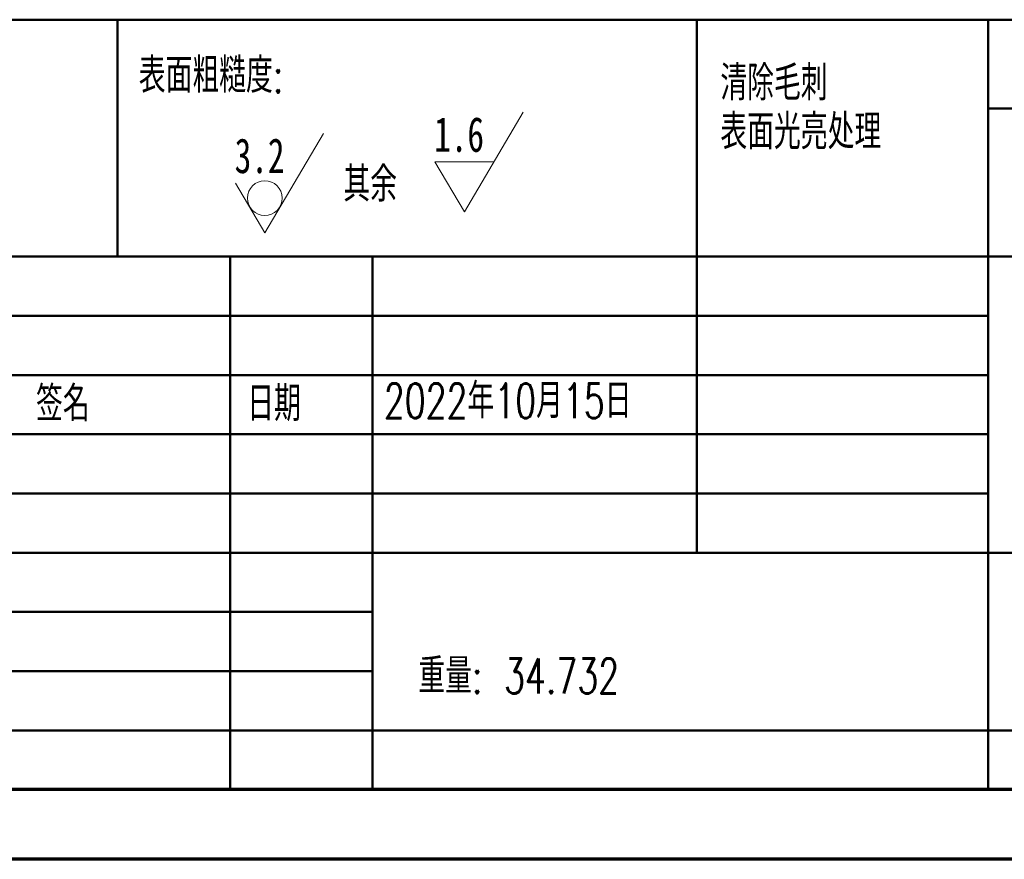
# Model space of a CAD drawing. Header units: millimetres. Extents: x 1648 to 1862, y 2200 to 2497.
# Tile 2 of 20: x 1707 to 1777, y 2200 to 2260. Entities that reach past the tile are written whole.
import ezdxf

# ---------------------------------------------------------------- set-up
doc = ezdxf.new("R2010")
doc.units = ezdxf.units.MM
doc.styles.add('SLDTEXTSTYLE0', font='TXT', dxfattribs={"width": 0.7, "bigfont": 'bigfont'})
doc.styles.add('SLDTEXTSTYLE1', font='TXT', dxfattribs={"width": 0.7})

# ---------------------------------------------------------------- blocks, each defined once
blk = doc.blocks.new('SW_NOTE_0_1')
at = {"color": 0, "linetype": 'Continuous', "lineweight": 0, "char_height": 2.5, "attachment_point": 1, "style": 'SLDTEXTSTYLE0'}
for s, insert in [('未标注公差的：', (0, 3.223)), ('线性公差默认正负0.1毫米，', (0, -0.277)), ('角度公差默认正负0.05°。', (0, -3.777))]:
    blk.add_mtext(s, dxfattribs=dict(at, insert=insert))
blk = doc.blocks.new('SW_NOTE_0_2')
at = {"color": 0, "linetype": 'Continuous', "lineweight": 0, "char_height": 2.5, "attachment_point": 1, "style": 'SLDTEXTSTYLE0'}
for s, insert in [('清除毛刺', (0, 3.223)), ('表面光亮处理', (0, -0.277))]:
    blk.add_mtext(s, dxfattribs=dict(at, insert=insert))
blk = doc.blocks.new('SW_SFSYMBOL_0')
at = {"color": 0, "linetype": 'Continuous', "lineweight": 0}
for p, q in [((2.163, -3.571), (6.376, 3.571)), ((2.163, -3.571), (0.056, 0)), ((4.27, 0), (0.056, 0))]:
    blk.add_line(p, q, dxfattribs=at)
at = {"color": 0, "linetype": 'Continuous', "lineweight": 0, "char_height": 2.5, "attachment_point": 1}
for s, insert, style in [('1.6', (0, 3.223), 'SLDTEXTSTYLE1'), ('其余', (-6.517, -0.349), 'SLDTEXTSTYLE0')]:
    blk.add_mtext(s, dxfattribs=dict(at, insert=insert, style=style))
blk = doc.blocks.new('SW_SFSYMBOL_1')
at = {"color": 0, "linetype": 'Continuous', "lineweight": 0}
for q in [(6.376, 3.571), (0.056, 0)]:
    blk.add_line((2.163, -3.571), q, dxfattribs=at)
blk.add_circle((2.163, -1.071), 1.25, dxfattribs=at)
at = {"color": 0, "linetype": 'Continuous', "lineweight": 0, "insert": (0, 3.223), "char_height": 2.5, "attachment_point": 1, "style": 'SLDTEXTSTYLE1'}
blk.add_mtext('3.2', dxfattribs=at)

msp = doc.modelspace()

# ---------------------------------------------------------------- linework, layer by layer
at = {"color": 0, "linetype": 'Continuous', "lineweight": 50}
for p, q in [((1677.2814, 2259.7751), (1857.2814, 2259.7751)), ((1713.5923, 2242.7751), (1713.5923, 2259.7751)), ((1755.1705, 2259.7751), (1755.1705, 2221.5251)), ((1776.0814, 2259.7751), (1776.0814, 2204.5251)), ((1857.2814, 2253.4001), (1776.0814, 2253.4001)), ((1857.2814, 2242.7751), (1677.2814, 2242.7751)), ((1721.6803, 2242.7751), (1721.6803, 2204.5251)), ((1731.8814, 2204.5251), (1731.8814, 2242.7751)), ((1776.0814, 2238.5251), (1677.2814, 2238.5251)), ((1776.0814, 2234.2751), (1677.2814, 2234.2751)), ((1776.0814, 2230.0251), (1677.2814, 2230.0251)), ((1776.0814, 2225.7751), (1677.2814, 2225.7751)), ((1731.8814, 2221.5251), (1677.2814, 2221.5251)), ((1731.8814, 2221.5251), (1857.2814, 2221.5251)), ((1731.8814, 2217.2751), (1677.2814, 2217.2751)), ((1731.8814, 2213.0251), (1677.2814, 2213.0251)), ((1677.2814, 2208.7751), (1857.2814, 2208.7751))]:
    msp.add_line(p, q, dxfattribs=at)
at = {"color": 0, "linetype": 'Continuous', "lineweight": 70}
for p, q in [((1857.2814, 2204.5251), (1653.2814, 2204.5251)), ((1862.2814, 2199.5251), (1648.2814, 2199.5251))]:
    msp.add_line(p, q, dxfattribs=at)

# ---------------------------------------------------------------- block references
at = {"color": 0, "linetype": 'Continuous', "lineweight": 0}
for name, p in [('SW_NOTE_0_1', (1678.182, 2253.812)), ('SW_NOTE_0_2', (1756.8533, 2253.2599)), ('SW_SFSYMBOL_0', (1736.3189, 2249.57)), ('SW_SFSYMBOL_1', (1722.0007, 2248.0432))]:
    msp.add_blockref(name, p, dxfattribs=at)

# ---------------------------------------------------------------- texts
at = {"color": 0, "linetype": 'Continuous', "lineweight": 0, "char_height": 2.5, "attachment_point": 1, "style": 'SLDTEXTSTYLE0'}
for s, insert in [('表面粗糙度:', (1715.1164, 2257.0346)), ('签名', (1707.7421, 2233.4711)), ('日期', (1722.8979, 2233.4711)), ('2022年10月15日', (1732.708, 2233.6772)), ('重量: 34.732', (1735.1774, 2213.9351))]:
    msp.add_mtext(s, dxfattribs=dict(at, insert=insert))

doc.saveas('drawing.dxf')
